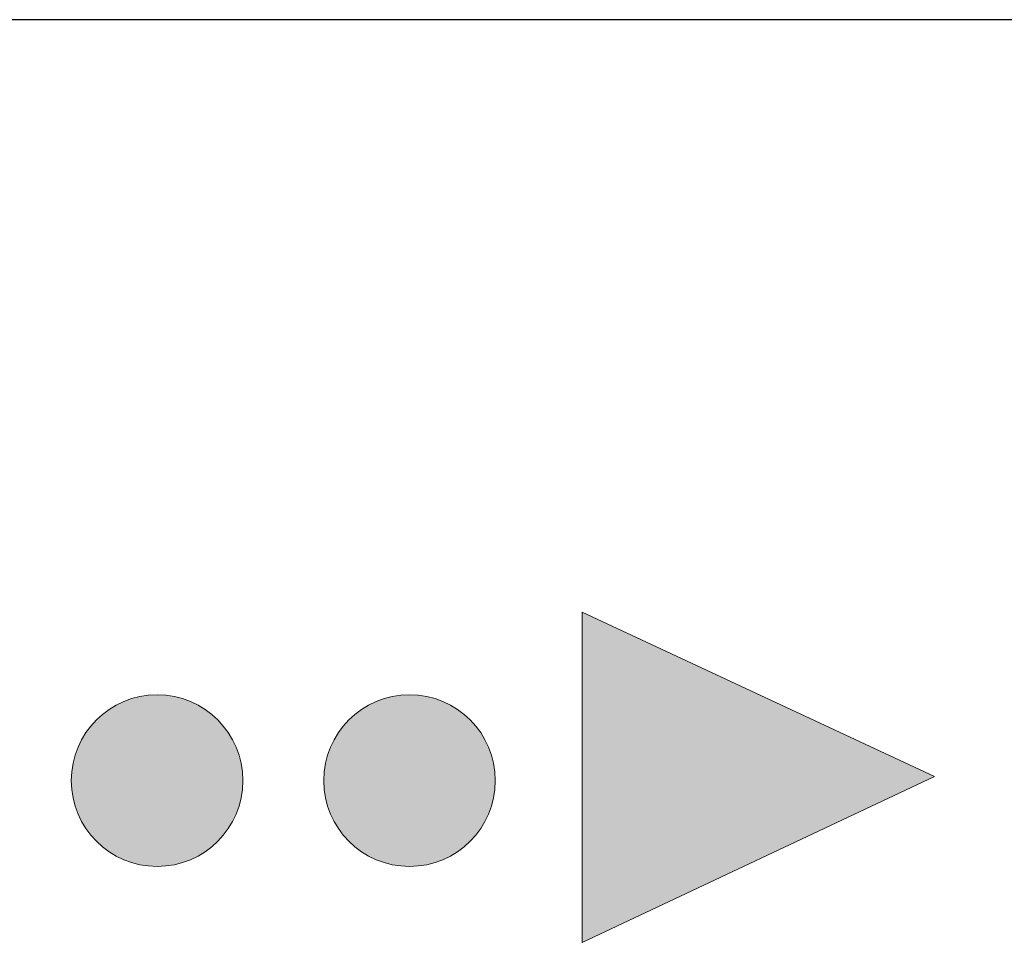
# Model space of a CAD drawing. Header units: metres. Extents: x 0 to 0.185, y 0 to 0.12.
# Tile 20 of 21: x 0.033 to 0.046, y 0.108 to 0.12. Entities that reach past the tile are written whole.
import ezdxf

# ---------------------------------------------------------------- set-up
doc = ezdxf.new("R2010")
doc.units = ezdxf.units.M
doc.header["$MEASUREMENT"] = 0
doc.layers.add('RAM_Logo_VBL', color=7, linetype='Continuous', lineweight=0, true_color=0x00a06a)
doc.layers.add('RAM_Stempel_VBL', color=7, linetype='Continuous', lineweight=25)

# ---------------------------------------------------------------- blocks, each defined once
blk = doc.blocks.new('vbl_logo')
at = {"layer": 'RAM_Logo_VBL'}
h = blk.add_hatch(color=256, dxfattribs=at)
h.dxf.hatch_style = 1
h.paths.add_polyline_path([(0.006699, -0.006502, 0.00677), (0.006866, -0.006186, 0.004695), (0.007096, -0.005725), (0.00966, 0), (0.007484, 0), (0.004835, -0.005685), (0.002044, 0), (0, 0), (0.002581, -0.005788, -0.001469), (0.002712, -0.006031, -0.002839), (0.002779, -0.006157, -0.000314), (0.00288, -0.00635, 0.007444), (0.002981, -0.006543, 0.00958), (0.003029, -0.006628, 0.003527), (0.003165, -0.006855, 0.00573), (0.003254, -0.006996, 0.00553), (0.003349, -0.007141, 0.017507), (0.003415, -0.007231, 0.011992), (0.003518, -0.007357, 0.024469), (0.003606, -0.00745, 0.017812), (0.003738, -0.007566, 0.024774), (0.00387, -0.007665, 0.020844), (0.004037, -0.007767, 0.021953), (0.00419, -0.007843, 0.023774), (0.004337, -0.007901, 0.025295), (0.004472, -0.007939, 0.027415), (0.004599, -0.00796, 0.028511), (0.004778, -0.007971, 0.025401), (0.004979, -0.00796, 0.010648), (0.005125, -0.007942, 0.015031), (0.005228, -0.007924, 0.020138), (0.005373, -0.007888, 0.041815), (0.005539, -0.007825, 0.021008), (0.00569, -0.007744, 0.013526), (0.005783, -0.007684, 0.011364), (0.005891, -0.007609, 0.026608), (0.006036, -0.007489, 0.026109), (0.00617, -0.007353, 0.018486), (0.006295, -0.007201, 0.027791), (0.006368, -0.007094, 0.003444), (0.00645, -0.006953, 0.004915), (0.006507, -0.006854, 0.001563), (0.006516, -0.006837, 0.000081)])
h.paths.add_polyline_path([(0.017687, -0.003875, 0.021935), (0.017581, -0.003819, 0.000414), (0.017334, -0.003703, 0.002459), (0.017285, -0.003681, 0.00108), (0.017174, -0.00363, 0.007474), (0.017317, -0.003543, 0.013009), (0.017397, -0.003489, 0.00105), (0.017572, -0.003365, 0.021829), (0.017599, -0.003344, 0.005377), (0.017734, -0.003226, 0.011348), (0.017821, -0.003145, 0.01348), (0.017891, -0.003073, 0.041834), (0.017949, -0.002997, 0.024973), (0.01803, -0.002858, 0.016325), (0.018087, -0.002738, 0.017014), (0.018134, -0.002618, 0.018224), (0.018169, -0.002507, 0.014817), (0.018203, -0.002367, 0.029634), (0.018235, -0.002155, 0.026056), (0.018245, -0.00191, 0.013868), (0.018238, -0.001758, 0.011045), (0.018221, -0.001567, 0.020456), (0.01819, -0.001366, 0.026685), (0.018151, -0.001215, 0.044948), (0.018105, -0.001102, 0.020796), (0.017973, -0.000873, 0.028539), (0.017817, -0.000656, 0.039677), (0.017685, -0.000516, 0.043361), (0.017507, -0.000382, 0.034269), (0.017259, -0.000249, 0.014761), (0.017017, -0.000148, 0.027346), (0.016882, -0.000105, 0.016822), (0.016614, -0.000045, 0.023963), (0.01634, -0.000006, 0.000988), (0.016059, 0.000019, 0.012853), (0.015896, 0.000029, 0.007835), (0.015627, 0.000035), (0.010199, 0.000035), (0.010199, -0.008006), (0.015627, -0.008006, 0.018097), (0.015974, -0.008014, 0.02751), (0.016201, -0.007999, 0.002371), (0.016531, -0.007956, 0.019323), (0.016571, -0.007949, 0.013934), (0.016703, -0.007917, 0.007781), (0.016935, -0.00785, 0.013556), (0.017161, -0.007774, 0.012875), (0.017394, -0.007681, 0.03184), (0.017581, -0.007587, 0.025403), (0.0178, -0.007444, 0.029787), (0.017942, -0.007326, 0.023653), (0.018105, -0.007159, 0.035679), (0.018272, -0.006941, 0.035008), (0.018409, -0.006697, 0.027744), (0.018519, -0.006429, 0.037071), (0.018574, -0.006219, 0.014328), (0.018603, -0.006032, 0.013727), (0.018623, -0.005835, 0.017823), (0.018632, -0.005581, 0.022161), (0.018623, -0.005376, 0.034083), (0.018586, -0.005143, 0.037858), (0.018523, -0.00494, 0.01206), (0.018449, -0.004766, 0.01263), (0.018371, -0.004603, 0.009029), (0.018298, -0.004467, 0.015471), (0.018251, -0.00439, 0.038404), (0.018169, -0.004282, 0.023149), (0.018013, -0.004122, 0.013466), (0.017881, -0.004005, 0.026825), (0.017811, -0.003953, 0.015855)])
h.paths.add_polyline_path([(0.015645, -0.004532, -0.037076), (0.015827, -0.004544, -0.04899), (0.015924, -0.004567, -0.009084), (0.016087, -0.004627, -0.036497), (0.016195, -0.004685, -0.021663), (0.016289, -0.004752, -0.042062), (0.016388, -0.004842, -0.050013), (0.016455, -0.004931, -0.035376), (0.016494, -0.005008, -0.040885), (0.016517, -0.005078, -0.028662), (0.016535, -0.005171, -0.029743), (0.016541, -0.005262, -0.021137), (0.016537, -0.005352, -0.019355), (0.016526, -0.00545, -0.028991), (0.016506, -0.005544, -0.023758), (0.016468, -0.005657, -0.043346), (0.016416, -0.005764, -0.049561), (0.016354, -0.005848, -0.036516), (0.016274, -0.005923, -0.040015), (0.016192, -0.005981, -0.01232), (0.016107, -0.006027, -0.015101), (0.016036, -0.006062, -0.016046), (0.015909, -0.006113, -0.038383), (0.015839, -0.006133, -0.002485), (0.015741, -0.006148, -0.02327), (0.015655, -0.006157, -0.016864), (0.015535, -0.00616), (0.012042, -0.00616), (0.012042, -0.004532)], flags=16)
h.paths.add_polyline_path([(0.012042, -0.00287), (0.012042, -0.001552), (0.015131, -0.001552, -0.010253), (0.015316, -0.00155, -0.016054), (0.015433, -0.001556, -0.004339), (0.015633, -0.001574, -0.008855), (0.015731, -0.001585, -0.060475), (0.015912, -0.001631, -0.072431), (0.016048, -0.001709, -0.054069), (0.016123, -0.001782, -0.048206), (0.016189, -0.001879, -0.032025), (0.016243, -0.001995, -0.057869), (0.016261, -0.002063, -0.03511), (0.016268, -0.002159, -0.023404), (0.016261, -0.002302, -0.018486), (0.01624, -0.002463, -0.040142), (0.016215, -0.002519, -0.011267), (0.016172, -0.002594, -0.013998), (0.016129, -0.002661, -0.030667), (0.016079, -0.002725, -0.052577), (0.015969, -0.002789, -0.042578), (0.015826, -0.002838, -0.048106), (0.015694, -0.002858, -0.004944), (0.015611, -0.002862, -0.001671), (0.015367, -0.002869, -0.005735), (0.015284, -0.002871, -0.003106), (0.015131, -0.00287)], flags=16)
h.paths.add_polyline_path([(0.02126, 0.000032), (0.01916, 0.000032), (0.01916, -0.004761), (0.019207, -0.005872), (0.01927, -0.006172), (0.019375, -0.006445), (0.019535, -0.006731), (0.019721, -0.007009), (0.019914, -0.007223), (0.020125, -0.007425), (0.020407, -0.007631), (0.020721, -0.007807), (0.020946, -0.007886), (0.021204, -0.007957), (0.021434, -0.007978), (0.029997, -0.007978), (0.029997, -0.005852), (0.022232, -0.005852, -0.021), (0.022062, -0.005838, -0.006431), (0.021877, -0.005798, -0.051692), (0.021749, -0.005755, -0.040617), (0.021661, -0.005705, -0.043368), (0.021591, -0.005649, -0.040016), (0.021526, -0.005575, -0.027882), (0.021443, -0.005452, -0.022745), (0.02137, -0.005282, -0.01469), (0.021313, -0.005101, -0.00213), (0.021275, -0.004883, -0.006672), (0.02126, -0.004761)])
h.paths.add_polyline_path([(0.042204, -0.006841), (0.037624, -0.004703), (0.037624, -0.008996)])
at = {"layer": 'RAM_Logo_VBL', "true_color": 0x6d6e70}
h = blk.add_hatch(color=8, dxfattribs=at)
h.dxf.hatch_style = 1
h.paths.add_polyline_path([(0.030978, -0.006893, 1), (0.03321, -0.006893, 1)])
h.paths.add_polyline_path([(0.036493, -0.006893, 1), (0.03426, -0.006893, 1)])
at = {"layer": 'RAM_Logo_VBL', "lineweight": 0}
blk.add_lwpolyline([(0.037624, -0.008996), (0.042204, -0.006841), (0.037624, -0.004703)], close=True, dxfattribs=at)
at = {"layer": 'RAM_Logo_VBL', "color": 8, "lineweight": 0, "true_color": 0x6d6e70}
for centre in [(0.032094, -0.006893), (0.035377, -0.006893)]:
    blk.add_circle(centre, 0.001116, dxfattribs=at)

msp = doc.modelspace()

# ---------------------------------------------------------------- linework, layer by layer
at = {"layer": 'RAM_Stempel_VBL'}
msp.add_line((0.185, 0.120222), (0, 0.120222), dxfattribs=at)

# ---------------------------------------------------------------- block references
at = {"layer": 'RAM_Logo_VBL'}
msp.add_blockref('vbl_logo', (0.002893, 0.117222), dxfattribs=at)

doc.saveas('drawing.dxf')
